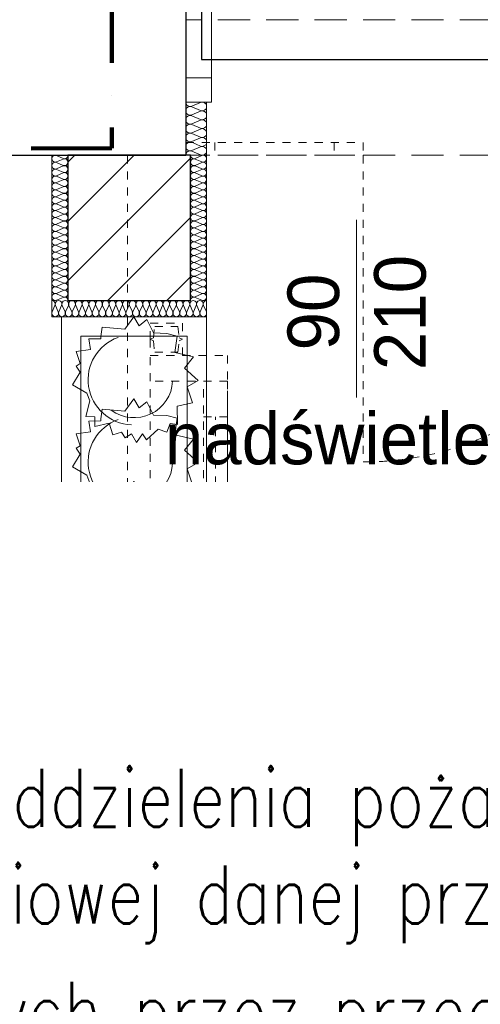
# Model space of a CAD drawing. Extents: x -220425 to -32551, y -64521 to 77206.
# Tile 8 of 59: x -187887 to -186459, y -12645 to -9595. Entities that reach past the tile are written whole.
import ezdxf
from ezdxf.lldxf.tags import DXFTag

# ---------------------------------------------------------------- set-up
doc = ezdxf.new("R2010")
doc.units = 0
doc.header["$MEASUREMENT"] = 0
doc.set_wipeout_variables(frame=1)
for name, pattern in [('Hidden Line', [50, 25, -25]), ('Krawędzie ukryte', [150, 100, -50]), ('Kreski i kropki', [450, 250, -100, 0, -100]), ('MITTE', [50.8, 31.75, -6.35, 6.35, -6.35])]:
    doc.linetypes.add(name, pattern=pattern)
doc.layers.add('#opisy', color=252, linetype='Continuous')
doc.layers.add('Drzwi ArchiCAD', color=7, linetype='Continuous')
for name, color, linetype, lineweight, true_color in [('Arch drzwi_Nr_Pióra__4', 7, 'Continuous', 9, 0x029e21), ('Arch ocieplenie_Nr_Pióra__22', 7, 'Continuous', 9, 0x7f7f7f), ('Arch ocieplenie_Nr_Pióra__24', 7, 'Continuous', 9, 0x029e21), ('Arch okna_Nr_Pióra__4', 7, 'Continuous', 9, 0x029e21), ('Arch wyposarzenie_Nr_Pióra__4', 7, 'Continuous', 9, 0x029e21)]:
    doc.layers.add(name, color=color, linetype=linetype, lineweight=lineweight, true_color=true_color)
for name, color, linetype, lineweight in [('Arch schody_Nr_Pióra__21', 7, 'Continuous', 9), ('Arch wyburzenia_Nr_Pióra__46', 5, 'Continuous', 13), ('Arch ściany nośne_Nr_Pióra__21', 7, 'Continuous', 9), ('Arch ściany nośne_Nr_Pióra__27', 7, 'Continuous', 30), ('INWENT KONST. DREWNIANA_Nr_Pióra__20', 1, 'Continuous', 100), ('INWENT OPISY_Nr_Pióra__21', 7, 'Continuous', 9), ('INWENT WYPOSAŻENIE_Nr_Pióra__21', 7, 'Continuous', 9), ('INWENT. DRZWI_Nr_Pióra__101', 8, 'Continuous', 13), ('INWENT. OKNA_Nr_Pióra__101', 8, 'Continuous', 13), ('INWENT.ŚCIANY_Nr_Pióra__1', 7, 'Continuous', 25), ('INWENT.ŚCIANY_Nr_Pióra__101', 8, 'Continuous', 13), ('Inwentaryzacja Konst._Nr_Pióra__101', 8, 'Continuous', 13), ('IS_Zimna_woda', 5, 'SOLID', 30), ('Istniejące schody_Nr_Pióra__101', 8, 'Continuous', 13), ('Istniejące stropy_Nr_Pióra__5', 7, 'Continuous', 13)]:
    doc.layers.add(name, color=color, linetype=linetype, lineweight=lineweight)
doc.styles.add('GENERATED_STYLE_6', font='txt')
doc.styles.add('ROMANS', font='romans.shx', dxfattribs={"width": 0.85, "height": 0.11})
tags = doc.linetypes.add('SOLID', pattern=[10, 10, 0]).pattern_tags.tags
tags[6:7] = [DXFTag(74, 4), DXFTag(75, 0), DXFTag(340, '0'), DXFTag(46, 0.0), DXFTag(50, 0.0), DXFTag(44, 0.0), DXFTag(45, 0.0)]
tags[4:5] = [DXFTag(74, 4), DXFTag(75, 0), DXFTag(340, '0'), DXFTag(46, 0.0), DXFTag(50, 0.0), DXFTag(44, 0.0), DXFTag(45, 0.0)]

# ---------------------------------------------------------------- blocks, each defined once
blk = doc.blocks.new('A$C68B6B573')
at = {"layer": 'Arch ściany nośne_Nr_Pióra__21', "linetype": 'Continuous'}
h = blk.add_hatch(dxfattribs=at)
h.set_pattern_fill('Common_Brick', color=252, style=0, pattern_type=2)
h.set_pattern_definition([(45, (197252.38, 10015.15), (-91.92388, 91.92388), [])])
h.paths.add_polyline_path([(9515, 0), (9515, -450), (9895, -450), (9895, 0)], flags=0)
at = {"layer": 'Arch ocieplenie_Nr_Pióra__22', "color": 252, "linetype": 'Continuous'}
for p, q in [((9925.6, 163.8), (9899.4, 152.4)), ((9899.4, 150.1), (9925.6, 138.7)), ((9925.6, 136.3), (9899.4, 124.9)), ((9899.4, 122.6), (9925.6, 111.2)), ((9925.6, 108.8), (9899.4, 97.4)), ((9899.4, 95.1), (9925.6, 83.7)), ((9925.6, 81.3), (9899.4, 69.9)), ((9899.4, 67.6), (9925.6, 56.2)), ((9925.6, 53.8), (9899.4, 42.4)), ((9899.4, 40.1), (9925.6, 28.7)), ((9925.6, 26.3), (9899.4, 14.9)), ((9899.4, 12.6), (9925.6, 1.2))]:
    blk.add_line(p, q, dxfattribs=at)
for centre, start_param, end_param in [((9893.8, 137.5), 1.158004, 5.125183), ((9893.8, 165), 3.141593, 5.125182), ((9931.2, 151.3), 4.299595, 8.266775), ((9893.8, 110), 1.158004, 5.125183), ((9931.2, 123.8), 4.299595, 8.266775), ((9893.8, 82.5), 1.158004, 5.125183), ((9931.2, 96.3), 4.299595, 8.266775), ((9893.8, 55), 1.158004, 5.125183), ((9931.2, 68.8), 4.299595, 8.266775), ((9893.8, 27.5), 1.158004, 5.125183), ((9931.2, 41.3), 4.299595, 8.266775), ((9893.8, 0), 1.158004, 3.141593), ((9931.2, 13.8), 4.299595, 8.266775)]:
    blk.add_ellipse(centre, major_axis=(13.8, 0), ratio=0.994634, start_param=start_param, end_param=end_param, dxfattribs=at)
at = {"layer": 'Arch ocieplenie_Nr_Pióra__24', "color": 252, "linetype": 'Continuous'}
for p, q in [((9479.9, -0.9), (9500.1, -9.8)), ((9500.1, -11.6), (9479.9, -20.5)), ((9479.9, -22.3), (9500.1, -31.2)), ((9930.1, -0.9), (9909.9, -9.8)), ((9909.9, -11.6), (9930.1, -20.5)), ((9930.1, -22.3), (9909.9, -31.2)), ((9500.1, -33), (9479.9, -42)), ((9479.9, -43.8), (9500.1, -52.7)), ((9500.1, -54.5), (9479.9, -63.4)), ((9909.9, -33), (9930.1, -42)), ((9930.1, -43.8), (9909.9, -52.7)), ((9909.9, -54.5), (9930.1, -63.4)), ((9479.9, -65.2), (9500.1, -74.1)), ((9500.1, -75.9), (9479.9, -84.8)), ((9479.9, -86.6), (9500.1, -95.5)), ((9930.1, -65.2), (9909.9, -74.1)), ((9909.9, -75.9), (9930.1, -84.8)), ((9930.1, -86.6), (9909.9, -95.5)), ((9500.1, -97.3), (9479.9, -106.2)), ((9479.9, -108), (9500.1, -117)), ((9500.1, -118.8), (9479.9, -127.7)), ((9909.9, -97.3), (9930.1, -106.2)), ((9930.1, -108), (9909.9, -117)), ((9909.9, -118.8), (9930.1, -127.7)), ((9479.9, -129.5), (9500.1, -138.4)), ((9500.1, -140.2), (9479.9, -149.1)), ((9479.9, -150.9), (9500.1, -159.8)), ((9930.1, -129.5), (9909.9, -138.4)), ((9909.9, -140.2), (9930.1, -149.1)), ((9930.1, -150.9), (9909.9, -159.8)), ((9500.1, -161.6), (9479.9, -170.5)), ((9479.9, -172.3), (9500.1, -181.2)), ((9909.9, -161.6), (9930.1, -170.5)), ((9930.1, -172.3), (9909.9, -181.2)), ((9500.1, -183), (9479.9, -192)), ((9479.9, -193.8), (9500.1, -202.7)), ((9500.1, -204.5), (9479.9, -213.4)), ((9909.9, -183), (9930.1, -192)), ((9930.1, -193.8), (9909.9, -202.7)), ((9909.9, -204.5), (9930.1, -213.4)), ((9479.9, -215.2), (9500.1, -224.1)), ((9500.1, -225.9), (9479.9, -234.8)), ((9479.9, -236.6), (9500.1, -245.5)), ((9930.1, -215.2), (9909.9, -224.1)), ((9909.9, -225.9), (9930.1, -234.8)), ((9930.1, -236.6), (9909.9, -245.5)), ((9500.1, -247.3), (9479.9, -256.2)), ((9479.9, -258), (9500.1, -267)), ((9500.1, -268.8), (9479.9, -277.7)), ((9909.9, -247.3), (9930.1, -256.2)), ((9930.1, -258), (9909.9, -267)), ((9909.9, -268.8), (9930.1, -277.7)), ((9479.9, -279.5), (9500.1, -288.4)), ((9500.1, -290.2), (9479.9, -299.1)), ((9479.9, -300.9), (9500.1, -309.8)), ((9930.1, -279.5), (9909.9, -288.4)), ((9909.9, -290.2), (9930.1, -299.1)), ((9930.1, -300.9), (9909.9, -309.8)), ((9500.1, -311.6), (9479.9, -320.5)), ((9479.9, -322.3), (9500.1, -331.2)), ((9500.1, -333), (9479.9, -342)), ((9909.9, -311.6), (9930.1, -320.5)), ((9930.1, -322.3), (9909.9, -331.2)), ((9909.9, -333), (9930.1, -342)), ((9479.9, -343.8), (9500.1, -352.7)), ((9500.1, -354.5), (9479.9, -363.4)), ((9479.9, -365.2), (9500.1, -374.1)), ((9930.1, -343.8), (9909.9, -352.7)), ((9909.9, -354.5), (9930.1, -363.4)), ((9930.1, -365.2), (9909.9, -374.1)), ((9500.1, -375.9), (9479.9, -384.8)), ((9479.9, -386.6), (9500.1, -395.5)), ((9909.9, -375.9), (9930.1, -384.8)), ((9930.1, -386.6), (9909.9, -395.5)), ((9500.1, -397.3), (9479.9, -406.2)), ((9479.9, -408), (9500.1, -417)), ((9500.1, -418.8), (9479.9, -427.7)), ((9909.9, -397.3), (9930.1, -406.2)), ((9930.1, -408), (9909.9, -417)), ((9909.9, -418.8), (9930.1, -427.7)), ((9479.9, -429.5), (9500.1, -438.4)), ((9500.1, -440.2), (9479.9, -449.1)), ((9930.1, -429.5), (9909.9, -438.4)), ((9909.9, -440.2), (9930.1, -449.1)), ((9465.9, -485.1), (9474.6, -464.9)), ((9476.3, -464.9), (9485, -485.1)), ((9486.7, -485.1), (9495.4, -464.9)), ((9497.2, -464.9), (9505.9, -485.1)), ((9507.6, -485.1), (9516.3, -464.9)), ((9518, -464.9), (9526.7, -485.1)), ((9528.5, -485.1), (9537.2, -464.9)), ((9538.9, -464.9), (9547.6, -485.1)), ((9549.4, -485.1), (9558, -464.9)), ((9559.8, -464.9), (9568.5, -485.1)), ((9570.2, -485.1), (9578.9, -464.9)), ((9580.7, -464.9), (9589.3, -485.1)), ((9591.1, -485.1), (9599.8, -464.9)), ((9601.5, -464.9), (9610.2, -485.1)), ((9612, -485.1), (9620.6, -464.9)), ((9622.4, -464.9), (9631.1, -485.1)), ((9632.8, -485.1), (9641.5, -464.9)), ((9643.3, -464.9), (9651.9, -485.1)), ((9653.7, -485.1), (9662.4, -464.9)), ((9664.1, -464.9), (9672.8, -485.1)), ((9674.6, -485.1), (9683.3, -464.9)), ((9685, -464.9), (9693.7, -485.1)), ((9695.4, -485.1), (9704.1, -464.9)), ((9705.9, -464.9), (9714.6, -485.1)), ((9716.3, -485.1), (9725, -464.9)), ((9726.7, -464.9), (9735.4, -485.1)), ((9737.2, -485.1), (9745.9, -464.9)), ((9747.6, -464.9), (9756.3, -485.1)), ((9758.1, -485.1), (9766.7, -464.9)), ((9768.5, -464.9), (9777.2, -485.1)), ((9778.9, -485.1), (9787.6, -464.9)), ((9789.4, -464.9), (9798, -485.1)), ((9799.8, -485.1), (9808.5, -464.9)), ((9810.2, -464.9), (9818.9, -485.1)), ((9820.7, -485.1), (9829.3, -464.9)), ((9831.1, -464.9), (9839.8, -485.1)), ((9841.5, -485.1), (9850.2, -464.9)), ((9852, -464.9), (9860.6, -485.1)), ((9862.4, -485.1), (9871.1, -464.9)), ((9872.8, -464.9), (9881.5, -485.1)), ((9883.3, -485.1), (9891.9, -464.9)), ((9893.7, -464.9), (9902.4, -485.1)), ((9904.1, -485.1), (9912.8, -464.9)), ((9914.6, -464.9), (9923.3, -485.1)), ((9925, -485.1), (9933.7, -464.9)), ((9935.4, -464.9), (9944.1, -485.1))]:
    blk.add_line(p, q, dxfattribs=at)
for centre, major_axis, ratio, start_param, end_param in [((9475.6, -10.7), (0, -10.7), 0.992498, 2.728799, 6.695979), ((9905.6, 0), (0, -10.7), 0.992498, 4.712389, 6.695979), ((9934.4, -10.7), (0, -10.7), 0.992498, 5.870392, 9.837571), ((9475.6, -32.1), (0, -10.7), 0.992498, 2.728799, 6.695979), ((9504.4, 0), (0, -10.7), 0.992498, 5.870392, 7.853982), ((9504.4, -21.4), (0, -10.7), 0.992498, 5.870392, 9.837571), ((9905.6, -21.4), (0, -10.7), 0.992498, 2.7288, 6.695979), ((9934.4, -32.1), (0, -10.7), 0.992498, 5.870392, 9.837571), ((9475.6, -53.6), (0, -10.7), 0.992498, 2.728799, 6.695979), ((9504.4, -42.9), (0, -10.7), 0.992498, 5.870392, 9.837571), ((9504.4, -64.3), (0, -10.7), 0.992498, 5.870392, 9.837571), ((9905.6, -42.9), (0, -10.7), 0.992498, 2.7288, 6.695979), ((9905.6, -64.3), (0, -10.7), 0.992498, 2.7288, 6.695979), ((9934.4, -53.6), (0, -10.7), 0.992498, 5.870392, 9.837571), ((9475.6, -75), (0, -10.7), 0.992498, 2.728799, 6.695979), ((9475.6, -96.4), (0, -10.7), 0.992498, 2.728799, 6.695979), ((9504.4, -85.7), (0, -10.7), 0.992498, 5.870392, 9.837571), ((9905.6, -85.7), (0, -10.7), 0.992498, 2.7288, 6.695979), ((9934.4, -75), (0, -10.7), 0.992498, 5.870392, 9.837571), ((9934.4, -96.4), (0, -10.7), 0.992498, 5.870392, 9.837571), ((9475.6, -117.9), (0, -10.7), 0.992498, 2.728799, 6.695979), ((9504.4, -107.1), (0, -10.7), 0.992498, 5.870392, 9.837571), ((9504.4, -128.6), (0, -10.7), 0.992498, 5.870392, 9.837571), ((9905.6, -107.1), (0, -10.7), 0.992498, 2.7288, 6.695979), ((9905.6, -128.6), (0, -10.7), 0.992498, 2.7288, 6.695979), ((9934.4, -117.9), (0, -10.7), 0.992498, 5.870392, 9.837571), ((9475.6, -139.3), (0, -10.7), 0.992498, 2.728799, 6.695979), ((9475.6, -160.7), (0, -10.7), 0.992498, 2.728799, 6.695979), ((9504.4, -150), (0, -10.7), 0.992498, 5.870392, 9.837571), ((9905.6, -150), (0, -10.7), 0.992498, 2.7288, 6.695979), ((9934.4, -139.3), (0, -10.7), 0.992498, 5.870392, 9.837571), ((9934.4, -160.7), (0, -10.7), 0.992498, 5.870392, 9.837571), ((9475.6, -182.1), (0, -10.7), 0.992498, 2.728799, 6.695979), ((9504.4, -171.4), (0, -10.7), 0.992498, 5.870392, 9.837571), ((9504.4, -192.9), (0, -10.7), 0.992498, 5.870392, 9.837571), ((9905.6, -171.4), (0, -10.7), 0.992498, 2.7288, 6.695979), ((9905.6, -192.9), (0, -10.7), 0.992498, 2.7288, 6.695979), ((9934.4, -182.1), (0, -10.7), 0.992498, 5.870392, 9.837571), ((9475.6, -203.6), (0, -10.7), 0.992498, 2.728799, 6.695979), ((9475.6, -225), (0, -10.7), 0.992498, 2.728799, 6.695979), ((9504.4, -214.3), (0, -10.7), 0.992498, 5.870392, 9.837571), ((9905.6, -214.3), (0, -10.7), 0.992498, 2.7288, 6.695979), ((9934.4, -203.6), (0, -10.7), 0.992498, 5.870392, 9.837571), ((9934.4, -225), (0, -10.7), 0.992498, 5.870392, 9.837571), ((9475.6, -246.4), (0, -10.7), 0.992498, 2.728799, 6.695979), ((9504.4, -235.7), (0, -10.7), 0.992498, 5.870392, 9.837571), ((9905.6, -235.7), (0, -10.7), 0.992498, 2.7288, 6.695979), ((9934.4, -246.4), (0, -10.7), 0.992498, 5.870392, 9.837571), ((9475.6, -267.9), (0, -10.7), 0.992498, 2.728799, 6.695979), ((9504.4, -257.1), (0, -10.7), 0.992498, 5.870392, 9.837571), ((9504.4, -278.6), (0, -10.7), 0.992498, 5.870392, 9.837571), ((9905.6, -257.1), (0, -10.7), 0.992498, 2.7288, 6.695979), ((9905.6, -278.6), (0, -10.7), 0.992498, 2.7288, 6.695979), ((9934.4, -267.9), (0, -10.7), 0.992498, 5.870392, 9.837571), ((9475.6, -289.3), (0, -10.7), 0.992498, 2.728799, 6.695979), ((9475.6, -310.7), (0, -10.7), 0.992498, 2.728799, 6.695979), ((9504.4, -300), (0, -10.7), 0.992498, 5.870392, 9.837571), ((9905.6, -300), (0, -10.7), 0.992498, 2.7288, 6.695979), ((9934.4, -289.3), (0, -10.7), 0.992498, 5.870392, 9.837571), ((9934.4, -310.7), (0, -10.7), 0.992498, 5.870392, 9.837571), ((9475.6, -332.1), (0, -10.7), 0.992498, 2.728799, 6.695979), ((9504.4, -321.4), (0, -10.7), 0.992498, 5.870392, 9.837571), ((9504.4, -342.9), (0, -10.7), 0.992498, 5.870392, 9.837571), ((9905.6, -321.4), (0, -10.7), 0.992498, 2.7288, 6.695979), ((9905.6, -342.9), (0, -10.7), 0.992498, 2.7288, 6.695979), ((9934.4, -332.1), (0, -10.7), 0.992498, 5.870392, 9.837571), ((9475.6, -353.6), (0, -10.7), 0.992498, 2.728799, 6.695979), ((9475.6, -375), (0, -10.7), 0.992498, 2.728799, 6.695979), ((9504.4, -364.3), (0, -10.7), 0.992498, 5.870392, 9.837571), ((9905.6, -364.3), (0, -10.7), 0.992498, 2.7288, 6.695979), ((9934.4, -353.6), (0, -10.7), 0.992498, 5.870392, 9.837571), ((9934.4, -375), (0, -10.7), 0.992498, 5.870392, 9.837571), ((9475.6, -396.4), (0, -10.7), 0.992498, 2.728799, 6.695979), ((9504.4, -385.7), (0, -10.7), 0.992498, 5.870392, 9.837571), ((9504.4, -407.1), (0, -10.7), 0.992498, 5.870392, 9.837571), ((9905.6, -385.7), (0, -10.7), 0.992498, 2.7288, 6.695979), ((9905.6, -407.1), (0, -10.7), 0.992498, 2.7288, 6.695979), ((9934.4, -396.4), (0, -10.7), 0.992498, 5.870392, 9.837571), ((9475.6, -417.9), (0, -10.7), 0.992498, 2.728799, 6.695979), ((9504.4, -428.6), (0, -10.7), 0.992498, 5.870392, 9.837571), ((9905.6, -428.6), (0, -10.7), 0.992498, 2.7288, 6.695979), ((9934.4, -417.9), (0, -10.7), 0.992498, 5.870392, 9.837571), ((9475.6, -439.3), (0, -10.7), 0.992498, 2.728799, 6.695979), ((9465, -460.6), (0, 10.6), 0.981276, 4.299596, 6.283185), ((9485.9, -460.6), (0, 10.6), 0.981276, 4.299595, 8.266774), ((9506.7, -460.6), (0, 10.6), 0.981276, 4.299595, 8.266774), ((9504.4, -450), (0, -10.7), 0.992498, 1.570796, 3.554385), ((9527.6, -460.6), (0, 10.6), 0.981276, 4.299595, 8.266774), ((9548.5, -460.6), (0, 10.6), 0.981276, 4.299595, 8.266774), ((9569.3, -460.6), (0, 10.6), 0.981276, 4.299595, 8.266774), ((9590.2, -460.6), (0, 10.6), 0.981276, 4.299595, 8.266774), ((9611.1, -460.6), (0, 10.6), 0.981276, 4.299595, 8.266774), ((9632, -460.6), (0, 10.6), 0.981276, 4.299595, 8.266774), ((9652.8, -460.6), (0, 10.6), 0.981276, 4.299595, 8.266774), ((9673.7, -460.6), (0, 10.6), 0.981276, 4.299595, 8.266774), ((9694.6, -460.6), (0, 10.6), 0.981276, 4.299595, 8.266774), ((9715.4, -460.6), (0, 10.6), 0.981276, 4.299595, 8.266774), ((9736.3, -460.6), (0, 10.6), 0.981276, 4.299595, 8.266774), ((9757.2, -460.6), (0, 10.6), 0.981276, 4.299595, 8.266774), ((9778, -460.6), (0, 10.6), 0.981276, 4.299595, 8.266774), ((9798.9, -460.6), (0, 10.6), 0.981276, 4.299595, 8.266774), ((9819.8, -460.6), (0, 10.6), 0.981276, 4.299595, 8.266774), ((9840.7, -460.6), (0, 10.6), 0.981276, 4.299595, 8.266774), ((9861.5, -460.6), (0, 10.6), 0.981276, 4.299595, 8.266774), ((9882.4, -460.6), (0, 10.6), 0.981276, 4.299595, 8.266774), ((9903.3, -460.6), (0, 10.6), 0.981276, 4.299595, 8.266774), ((9905.6, -450), (0, -10.7), 0.992498, 2.7288, 4.712389), ((9924.1, -460.6), (0, 10.6), 0.981276, 4.299595, 8.266774), ((9934.4, -439.3), (0, -10.7), 0.992498, 5.870392, 9.837571), ((9945, -460.6), (0, 10.6), 0.981276, 0, 1.983589), ((9475.4, -489.4), (0, 10.6), 0.981276, 1.158003, 5.125183), ((9496.3, -489.4), (0, 10.6), 0.981276, 1.158003, 5.125183), ((9517.2, -489.4), (0, 10.6), 0.981276, 1.158003, 5.125183), ((9538, -489.4), (0, 10.6), 0.981276, 1.158003, 5.125183), ((9558.9, -489.4), (0, 10.6), 0.981276, 1.158003, 5.125183), ((9579.8, -489.4), (0, 10.6), 0.981276, 1.158003, 5.125183), ((9600.7, -489.4), (0, 10.6), 0.981276, 1.158003, 5.125183), ((9621.5, -489.4), (0, 10.6), 0.981276, 1.158003, 5.125183), ((9642.4, -489.4), (0, 10.6), 0.981276, 1.158003, 5.125183), ((9663.3, -489.4), (0, 10.6), 0.981276, 1.158003, 5.125183), ((9684.1, -489.4), (0, 10.6), 0.981276, 1.158003, 5.125183), ((9705, -489.4), (0, 10.6), 0.981276, 1.158003, 5.125183), ((9725.9, -489.4), (0, 10.6), 0.981276, 1.158003, 5.125183), ((9746.7, -489.4), (0, 10.6), 0.981276, 1.158003, 5.125183), ((9767.6, -489.4), (0, 10.6), 0.981276, 1.158003, 5.125183), ((9788.5, -489.4), (0, 10.6), 0.981276, 1.158003, 5.125183), ((9809.3, -489.4), (0, 10.6), 0.981276, 1.158003, 5.125183), ((9830.2, -489.4), (0, 10.6), 0.981276, 1.158003, 5.125183), ((9851.1, -489.4), (0, 10.6), 0.981276, 1.158003, 5.125183), ((9872, -489.4), (0, 10.6), 0.981276, 1.158003, 5.125183), ((9892.8, -489.4), (0, 10.6), 0.981276, 1.158003, 5.125183), ((9913.7, -489.4), (0, 10.6), 0.981276, 1.158003, 5.125183), ((9934.6, -489.4), (0, 10.6), 0.981276, 1.158003, 5.125183)]:
    blk.add_ellipse(centre, major_axis=major_axis, ratio=ratio, start_param=start_param, end_param=end_param, dxfattribs=at)
at = {"layer": 'Arch okna_Nr_Pióra__4', "color": 252, "linetype": 'Continuous'}
for p, q in [((9960, 240), (9960, 1140)), ((9880, 240), (9960, 240)), ((9960, 240), (9960, 165)), ((9880, 165), (9960, 165)), ((10410, -200), (10410, -750))]:
    blk.add_line(p, q, dxfattribs=at)
blk.add_arc((9960, 240), 900, 0, 90, dxfattribs=at)
at = {"layer": 'Arch schody_Nr_Pióra__21', "color": 252, "linetype": 'Continuous'}
for p, q in [((9945, -500), (9495, -500)), ((9495, -500), (9495, -1400)), ((9945, -1400), (9945, -500)), ((9555, -560), (9555, -1340)), ((9885, -560), (9555, -560)), ((9885, -1340), (9885, -560)), ((9555, -1340), (9885, -1340)), ((9945, -1400), (9495, -1400)), ((9945, -1400), (9745, -1400)), ((9745, -1400), (9745, -10050)), ((9945, -1400), (9945, -10050)), ((9945, -1730), (9945, -7850)), ((11145, -1730), (9945, -1730)), ((10610, -1730), (9945, -7850)), ((10610, -1730), (11145, -7850))]:
    blk.add_line(p, q, dxfattribs=at)
at = {"layer": 'Arch wyburzenia_Nr_Pióra__46', "color": 252, "linetype": 'Continuous'}
for p, q in [((9945, 165), (9945, -500)), ((9465, -500), (9465, 0)), ((9945, -500), (9465, -500))]:
    blk.add_line(p, q, dxfattribs=at)
at = {"layer": 'Arch wyposarzenie_Nr_Pióra__4', "color": 252, "linetype": 'Continuous'}
for p, q in [((9691, -538.2), (9718.8, -500)), ((9718.8, -500), (9735.6, -528.3)), ((9735.6, -528.3), (9759.1, -508.8)), ((9759.1, -508.8), (9780.6, -550.3)), ((9616.8, -561.6), (9620.9, -532.4)), ((9620.9, -532.4), (9691, -538.2)), ((9580.2, -568.8), (9616.4, -568.5)), ((9585.2, -602), (9580.2, -568.8)), ((9616.4, -568.5), (9616.8, -561.6)), ((9780.6, -550.3), (9822, -551.6)), ((9822, -551.6), (9854.1, -560.3)), ((9854.1, -560.3), (9846.9, -611.4)), ((9540.6, -608), (9585.2, -602)), ((9552.5, -645.5), (9540.6, -608)), ((9846.9, -611.4), (9904.2, -624.8)), ((9904.2, -624.8), (9876.6, -659.4)), ((9540.1, -653.1), (9552.5, -645.5)), ((9552.8, -671.9), (9540.1, -653.1)), ((9876.6, -659.4), (9918.3, -697.6)), ((9529.1, -711), (9552.8, -671.9)), ((9918.3, -697.6), (9885, -716.8)), ((9573.8, -736.4), (9529.1, -711)), ((9885, -716.8), (9901.1, -766.7)), ((9570.1, -809.6), (9583.1, -760.7)), ((9583.1, -760.7), (9573.8, -736.4)), ((9691, -792.6), (9718.8, -754.5)), ((9718.8, -754.5), (9735.6, -782.8)), ((9616.8, -816.1), (9620.9, -786.9)), ((9620.9, -786.9), (9691, -792.6)), ((9735.6, -782.8), (9759.1, -763.3)), ((9759.1, -763.3), (9780.6, -804.7)), ((9901.1, -766.7), (9853.5, -777.3)), ((9853.5, -777.3), (9854.8, -833.8)), ((9598.8, -810.3), (9570.1, -809.6)), ((9580.2, -823.3), (9616.4, -823)), ((9585.2, -856.5), (9580.2, -823.3)), ((9598.2, -840), (9598.8, -810.3)), ((9616.4, -823), (9616.8, -816.1)), ((9780.6, -804.7), (9822, -806)), ((9822, -806), (9854.1, -814.8)), ((9854.1, -814.8), (9846.9, -865.9)), ((9642.4, -830.3), (9598.2, -840)), ((9654.3, -865.5), (9642.4, -830.3)), ((9794.9, -848), (9758.8, -881.4)), ((9821.7, -857.5), (9794.9, -848)), ((9831.6, -830.7), (9821.7, -857.5)), ((9854.8, -833.8), (9831.6, -830.7)), ((9540.6, -862.5), (9585.2, -856.5)), ((9552.5, -900), (9540.6, -862.5)), ((9680.8, -857.6), (9654.3, -865.5)), ((9691.9, -875.1), (9680.8, -857.6)), ((9712.2, -862.7), (9691.9, -875.1)), ((9727.7, -889.4), (9712.2, -862.7)), ((9745.8, -862.6), (9727.7, -889.4)), ((9758.8, -881.4), (9745.8, -862.6)), ((9846.9, -865.9), (9904.2, -879.3)), ((9904.2, -879.3), (9876.6, -913.9)), ((9540.1, -907.5), (9552.5, -900)), ((9552.8, -926.3), (9540.1, -907.5)), ((9876.6, -913.9), (9918.3, -952.1)), ((9529.1, -965.5), (9552.8, -926.3)), ((9573.8, -990.9), (9529.1, -965.5)), ((9918.3, -952.1), (9885, -971.3)), ((9885, -971.3), (9901.1, -1021.2)), ((9583.1, -1015.2), (9573.8, -990.9)), ((9570.1, -1064), (9583.1, -1015.2)), ((9691, -1048.7), (9718.8, -1010.6)), ((9718.8, -1010.6), (9735.6, -1038.9)), ((9735.6, -1038.9), (9759.1, -1019.4)), ((9759.1, -1019.4), (9780.6, -1060.8)), ((9901.1, -1021.2), (9853.5, -1031.8)), ((9853.5, -1031.8), (9854.8, -1088.3)), ((9598.8, -1064.8), (9570.1, -1064)), ((9598.2, -1094.5), (9598.8, -1064.8)), ((9616.8, -1072.1), (9620.9, -1043)), ((9620.9, -1043), (9691, -1048.7)), ((9780.6, -1060.8), (9822, -1062.1)), ((9822, -1062.1), (9854.1, -1070.9)), ((9580.2, -1079.4), (9616.4, -1079)), ((9585.2, -1112.6), (9580.2, -1079.4)), ((9642.4, -1084.7), (9598.2, -1094.5)), ((9616.4, -1079), (9616.8, -1072.1)), ((9654.3, -1120), (9642.4, -1084.7)), ((9831.6, -1085.2), (9821.7, -1111.9)), ((9854.8, -1088.3), (9831.6, -1085.2)), ((9854.1, -1070.9), (9846.9, -1122)), ((9540.6, -1118.6), (9585.2, -1112.6)), ((9552.5, -1156), (9540.6, -1118.6)), ((9680.8, -1112), (9654.3, -1120)), ((9691.9, -1129.5), (9680.8, -1112)), ((9712.2, -1117.2), (9691.9, -1129.5)), ((9727.7, -1143.9), (9712.2, -1117.2)), ((9745.8, -1117), (9727.7, -1143.9)), ((9758.8, -1135.9), (9745.8, -1117)), ((9794.9, -1102.5), (9758.8, -1135.9)), ((9821.7, -1111.9), (9794.9, -1102.5)), ((9846.9, -1122), (9904.2, -1135.4)), ((9540.1, -1163.6), (9552.5, -1156)), ((9904.2, -1135.4), (9876.6, -1170)), ((9529.1, -1221.6), (9552.8, -1182.4)), ((9552.8, -1182.4), (9540.1, -1163.6)), ((9876.6, -1170), (9918.3, -1208.2)), ((9918.3, -1208.2), (9885, -1227.4)), ((9573.8, -1247), (9529.1, -1221.6)), ((9583.1, -1271.3), (9573.8, -1247)), ((9885, -1227.4), (9901.1, -1277.3)), ((9570.1, -1320.1), (9583.1, -1271.3)), ((9901.1, -1277.3), (9853.5, -1287.9)), ((9853.5, -1287.9), (9854.8, -1344.4)), ((9598.8, -1320.8), (9570.1, -1320.1)), ((9598.2, -1350.6), (9598.8, -1320.8)), ((9642.4, -1340.8), (9598.2, -1350.6)), ((9654.3, -1376.1), (9642.4, -1340.8)), ((9831.6, -1341.3), (9821.7, -1368)), ((9854.8, -1344.4), (9831.6, -1341.3)), ((9680.8, -1368.1), (9654.3, -1376.1)), ((9691.9, -1385.6), (9680.8, -1368.1)), ((9794.9, -1358.6), (9758.8, -1391.9)), ((9821.7, -1368), (9794.9, -1358.6)), ((9712.2, -1373.3), (9691.9, -1385.6)), ((9727.7, -1400), (9712.2, -1373.3)), ((9745.8, -1373.1), (9727.7, -1400)), ((9758.8, -1391.9), (9745.8, -1373.1))]:
    blk.add_line(p, q, dxfattribs=at)
for centre, major_axis, start_param, end_param in [((9720, -695.5), (142.6, 0), 1.927535, 4.652962), ((9720, -695.5), (119.4, 0), 4.078423, 6.243896), ((9720, -950), (142.6, 0), 1.927535, 4.652962), ((9720, -950), (119.4, 0), 4.078423, 6.243896), ((9720, -1206.1), (142.6, 0), 1.927535, 4.652962), ((9720, -1206.1), (119.4, 0), 4.078423, 6.243896)]:
    blk.add_ellipse(centre, major_axis=major_axis, ratio=0.982005, start_param=start_param, end_param=end_param, dxfattribs=at)
at = {"layer": 'Arch ściany nośne_Nr_Pióra__27', "color": 252, "linetype": 'Continuous'}
for p, q in [((9895, 0), (9515, 0)), ((9515, 0), (9515, -450)), ((9895, -450), (9895, 0)), ((9515, -450), (9895, -450))]:
    blk.add_line(p, q, dxfattribs=at)
at = {"layer": 'INWENT KONST. DREWNIANA_Nr_Pióra__20', "color": 252, "linetype": 'Kreski i kropki'}
for p, q in [((9662, 6387.4), (9650.6, 22.1)), ((9650.6, 22.1), (9350.5, 20.4))]:
    blk.add_line(p, q, dxfattribs=at)
at = {"layer": 'INWENT WYPOSAŻENIE_Nr_Pióra__21', "color": 252, "linetype": 'Continuous'}
for p, q in [((9650, -1460), (9380, -1460)), ((9380, -1460), (9380, -2290)), ((9380, -2290), (9650, -1460)), ((9380, -1460), (9650, -2290)), ((9650, -2290), (9650, -1460)), ((9380, -2290), (9650, -2290))]:
    blk.add_line(p, q, dxfattribs=at)
at = {"layer": 'INWENT. DRZWI_Nr_Pióra__101', "color": 252, "linetype": 'Hidden Line'}
for p, q in [((9880, 40), (10430, 40)), ((9970, 40), (9970, 0)), ((10340, 40), (10340, 0)), ((10430, 40), (10430, 0)), ((9880, 0), (10430, 0)), ((10430, 0), (10430, -950))]:
    blk.add_line(p, q, dxfattribs=at)
blk.add_arc((10430, 0), 950, 270, 0, dxfattribs=at)
at = {"layer": 'INWENT. OKNA_Nr_Pióra__101', "color": 252, "linetype": 'Hidden Line'}
for p, q in [((9770, -2450), (9770, -700)), ((9935, -2450), (9935, -700)), ((10010, -700), (10010, -2450)), ((10010, -2450), (10010, -730)), ((9935, -810), (10010, -810)), ((9972.5, -2370), (9972.5, -810)), ((9935, -2370), (10010, -2370))]:
    blk.add_line(p, q, dxfattribs=at)
at = {"layer": 'INWENT.ŚCIANY_Nr_Pióra__1', "color": 252, "linetype": 'Continuous'}
for p in [(9880, 6600), (8650, 0)]:
    blk.add_line(p, (9880, 0), dxfattribs=at)
at = {"layer": 'INWENT.ŚCIANY_Nr_Pióra__101', "color": 252, "linetype": 'Hidden Line'}
for p, q in [((9770, -620), (10010, -620)), ((9770, -700), (9770, -620)), ((10010, -620), (10010, -700)), ((10010, -700), (9770, -700)), ((9770, -2530), (9770, -2450)), ((9770, -2450), (10010, -2450)), ((10010, -2450), (10010, -2530)), ((10010, -2530), (9770, -2530))]:
    blk.add_line(p, q, dxfattribs=at)
at = {"layer": 'Inwentaryzacja Konst._Nr_Pióra__101', "color": 252, "linetype": 'Hidden Line'}
for p, q in [((9770, -570), (9770, -520)), ((9770, -520), (9870, -520)), ((9780, -565), (9783.9, -530)), ((9783.9, -530), (9856.1, -530)), ((9856.1, -530), (9860, -565)), ((9870, -520), (9870, -570)), ((9770, -570), (9780, -565)), ((9770, -570), (9770, -620)), ((9770, -570), (9780, -575)), ((9780, -575), (9783.9, -610)), ((9856.1, -610), (9860, -575)), ((9870, -570), (9860, -565)), ((9870, -570), (9860, -575)), ((9870, -620), (9870, -570)), ((9783.9, -610), (9856.1, -610)), ((9770, -620), (9870, -620)), ((9770, -2580), (9770, -2530)), ((9770, -2530), (9870, -2530)), ((9870, -2530), (9870, -2580)), ((9780, -2575), (9783.9, -2540)), ((9783.9, -2540), (9856.1, -2540)), ((9856.1, -2540), (9860, -2575)), ((9770, -2580), (9780, -2575)), ((9770, -2580), (9770, -2630)), ((9770, -2580), (9780, -2585)), ((9780, -2585), (9783.9, -2620)), ((9856.1, -2620), (9860, -2585)), ((9870, -2580), (9860, -2575)), ((9870, -2580), (9860, -2585)), ((9870, -2630), (9870, -2580)), ((9783.9, -2620), (9856.1, -2620)), ((9770, -2630), (9870, -2630))]:
    blk.add_line(p, q, dxfattribs=at)
at = {"layer": 'Istniejące schody_Nr_Pióra__101', "color": 252, "linetype": 'Hidden Line'}
blk.add_line((9700, 0), (9700, -6450), dxfattribs=at)
at = {"layer": 'Istniejące stropy_Nr_Pióra__5', "color": 252, "linetype": 'Krawędzie ukryte'}
for p, q in [((12330, 420), (9880, 420)), ((12330, 0), (9880, 0))]:
    blk.add_line(p, q, dxfattribs=at)
at = {"layer": 'Arch drzwi_Nr_Pióra__4', "color": 252, "linetype": 'Continuous', "style": 'GENERATED_STYLE_6'}
for s, p in [('210', (10624.5, -665.5)), ('90', (10355.8, -604.5))]:
    blk.add_text(s, height=160, rotation=90, dxfattribs=at).set_placement(p)
for s, p in [('nadświetle', (9815.7, -957.3)), ('82x106', (10006.2, -1220.5))]:
    blk.add_text(s, height=160, dxfattribs=at).set_placement(p)
at = {"layer": 'INWENT OPISY_Nr_Pióra__21', "color": 252, "linetype": 'Continuous', "style": 'GENERATED_STYLE_6'}
blk.add_text('ZK', height=160, rotation=90, dxfattribs=at).set_placement((9593.3, -2004.5))

msp = doc.modelspace()

# ---------------------------------------------------------------- linework, layer by layer
at = {"layer": 'Drzwi ArchiCAD'}
msp.add_lwpolyline([(-187323.56, -5915.542), (-187323.56, -9718.138), (-185955.052, -9718.138), (-185955.052, -10090.71)], dxfattribs=at)
at = {"layer": 'IS_Zimna_woda', "color": 2, "linetype": 'MITTE', "ltscale": 10}
for p, q in [((-187323.56, -5928.042), (-187323.56, -9718.138)), ((-187323.56, -9718.138), (-185955.052, -9718.138))]:
    msp.add_line(p, q, dxfattribs=at)

# ---------------------------------------------------------------- block references
at = {"layer": 'Drzwi ArchiCAD'}
msp.add_blockref('A$C68B6B573', (-197252.38, -10015.148), dxfattribs=at)

# ---------------------------------------------------------------- next in the draw order: wipeouts: each hides what was drawn before it
msp.add_wipeout([(-200658.846, -11027.555), (-183525.651, -11027.555), (-183525.651, -17981.116), (-200875.213, -17981.116)]).dxf.layer = 'Drzwi ArchiCAD'

# ---------------------------------------------------------------- next in the draw order: texts
at = {"layer": '#opisy', "color": 7, "insert": (-191644.389, -11915.231), "char_height": 180, "width": 8300.01048, "attachment_point": 1, "style": 'ROMANS'}
msp.add_mtext('{\\W0.8;\\C0;Wszystkie przejścia przez przegrody oddzielenia pożarowego należy zabezpieczyć w klasie odporności ogniowej danej przegrody.\\H0.99999x;\\P\\H0.2x;\\P\\H5x;Wszystkie przejścia przewodów gazowych przez przegrody budowlane wykonać w rurze ochronnej.\\P\\H0.2x;\\P\\H5x;Poziome odcinki instalcji gazowej powinny być usytuowane w odległości conajmniej 0,1m powyżej innych przewodów instalacyjnych.\\P\\H0.2x;\\P\\H5x;Odległość od gazomierza do najbliższego urządzenia musi wynosić co najmniej 3m mierząc w rozwinięciu długości przewodu.}', dxfattribs=at)

doc.saveas('drawing.dxf')
